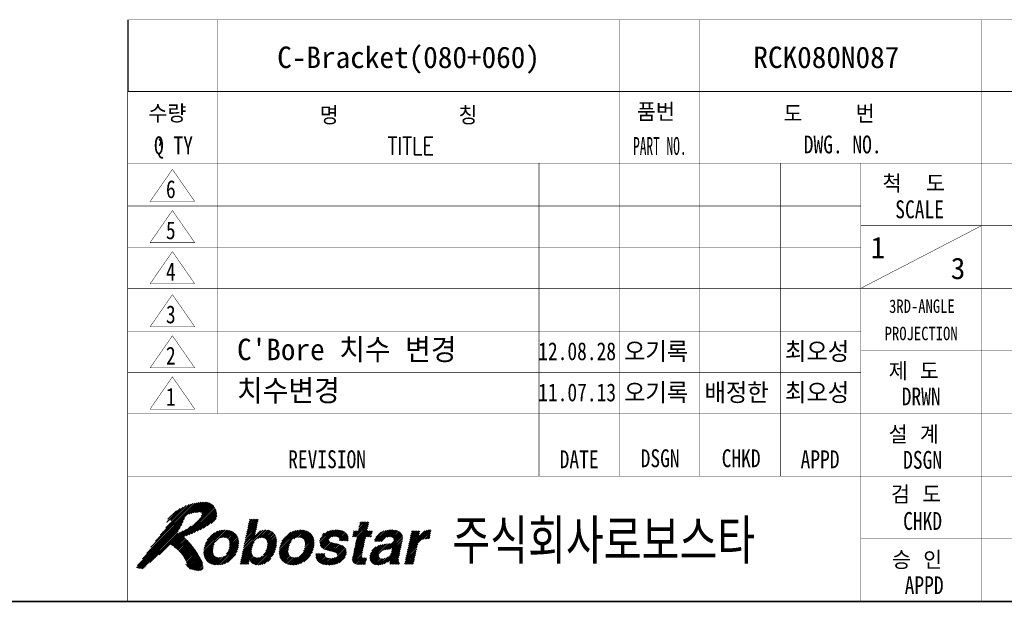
# Model space of a CAD drawing. Extents: x 2118 to 3271, y 824 to 1634.
# Tile 3 of 6: x 2694 to 3025, y 840 to 1036. Entities that reach past the tile are written whole.
import ezdxf
from ezdxf.enums import TextEntityAlignment as Align

# ---------------------------------------------------------------- set-up
doc = ezdxf.new("R2010")
doc.units = 0
doc.header["$LTSCALE"] = 7
doc.header["$MEASUREMENT"] = 0
doc.linetypes.add('CENTER', pattern=[2, 1.25, -0.25, 0.25, -0.25])
doc.layers.get('0').update_dxf_attribs({"linetype": 'CONTINUOUS'})
for name, color, linetype in [('1', 3, 'CENTER'), ('3', 4, 'CONTINUOUS'), ('TEXT', 4, 'CONTINUOUS')]:
    doc.layers.add(name, color=color, linetype=linetype)
doc.styles.add('GHS', font='romans.shx', dxfattribs={"bigfont": 'ghs.shx'})
doc.styles.add('HS', font='txt.shx', dxfattribs={"width": 0.8, "bigfont": 'hs.shx'})
doc.styles.add('ROMANS', font='ROMANS.shx', dxfattribs={"width": 0.8})

# ---------------------------------------------------------------- blocks, each defined once
blk = doc.blocks.new('*X1')
at = {"color": 0}
for p, q in [((13.33, 7.76), (14.58, 9.01)), ((13.38, 7.99), (14.6, 9.21)), ((13.42, 8.21), (14.42, 9.21)), ((13.47, 8.44), (14.24, 9.21)), ((13.52, 8.66), (14.07, 9.21)), ((13.57, 8.88), (13.89, 9.21)), ((13.62, 9.11), (13.71, 9.21)), ((25.14, 7.2), (26.85, 8.91)), ((25.31, 7.2), (26.97, 8.85)), ((25.82, 8.05), (26.67, 8.91)), ((25.86, 8.28), (26.5, 8.91)), ((25.91, 8.5), (26.32, 8.91)), ((25.96, 8.73), (26.14, 8.91)), ((8.49, 5.4), (11.07, 7.98)), ((8.51, 5.59), (10.91, 7.99)), ((8.53, 5.79), (10.72, 7.98)), ((8.55, 5.98), (10.52, 7.96)), ((8.62, 6.23), (10.31, 7.92)), ((8.7, 6.49), (10.04, 7.84)), ((10.39, 7.12), (11.23, 7.96)), ((10.6, 7.15), (11.38, 7.94)), ((10.78, 7.16), (11.51, 7.89)), ((10.93, 7.13), (11.64, 7.84)), ((11.06, 7.09), (11.77, 7.79)), ((11.17, 7.02), (11.87, 7.71)), ((12.85, 5.52), (15.32, 7.98)), ((12.9, 5.74), (15.11, 7.96)), ((12.95, 5.97), (14.85, 7.87)), ((13.09, 6.64), (14.34, 7.89)), ((13.14, 6.86), (14.39, 8.11)), ((13.19, 7.09), (14.44, 8.34)), ((13.23, 7.31), (14.48, 8.56)), ((13.28, 7.54), (14.53, 8.79)), ((14.54, 7.03), (15.5, 7.99)), ((14.81, 7.12), (15.66, 7.97)), ((15.01, 7.14), (15.81, 7.95)), ((15.16, 7.12), (15.94, 7.9)), ((15.29, 7.08), (16.06, 7.84)), ((15.4, 7.01), (16.18, 7.79)), ((16.95, 5.55), (19.39, 7.99)), ((16.97, 5.74), (19.21, 7.98)), ((16.98, 5.94), (19.01, 7.96)), ((17.04, 6.17), (18.81, 7.94)), ((17.13, 6.43), (18.55, 7.86)), ((17.25, 6.73), (18.26, 7.74)), ((18.58, 7), (19.55, 7.97)), ((18.88, 7.13), (19.71, 7.95)), ((19.09, 7.16), (19.86, 7.92)), ((19.26, 7.15), (19.98, 7.88)), ((19.41, 7.13), (20.11, 7.83)), ((19.53, 7.07), (20.24, 7.77)), ((21.47, 6.72), (22.69, 7.93)), ((21.49, 6.55), (22.9, 7.96)), ((21.51, 6.39), (23.09, 7.98)), ((21.52, 6.23), (23.28, 7.99)), ((21.54, 6.96), (22.42, 7.84)), ((21.59, 6.13), (23.45, 7.99)), ((22.87, 7.23), (23.62, 7.98)), ((23.07, 7.25), (23.77, 7.95)), ((23.24, 7.24), (23.92, 7.92)), ((23.4, 7.22), (24.05, 7.88)), ((23.53, 7.18), (24.17, 7.82)), ((23.63, 7.1), (24.29, 7.77)), ((25.17, 7.41), (25.66, 7.9)), ((25.22, 7.63), (25.49, 7.9)), ((25.27, 7.86), (25.31, 7.9)), ((25.39, 6.03), (27.25, 7.9)), ((25.44, 6.26), (27.08, 7.9)), ((25.48, 6.48), (26.9, 7.9)), ((25.49, 7.2), (26.92, 8.63)), ((25.53, 6.71), (26.78, 7.95)), ((25.58, 6.93), (26.83, 8.18)), ((25.63, 7.15), (26.88, 8.4)), ((26.73, 7.2), (27.37, 7.83)), ((27.61, 6.84), (28.66, 7.89)), ((27.64, 6.69), (28.89, 7.94)), ((27.74, 7.15), (28.37, 7.77)), ((27.81, 6.69), (29.1, 7.98)), ((27.99, 6.69), (29.29, 7.99)), ((28.17, 6.69), (29.47, 8)), ((28.34, 6.69), (29.64, 7.99)), ((29.02, 7.19), (29.81, 7.98)), ((29.22, 7.21), (29.95, 7.95)), ((29.38, 7.2), (30.1, 7.92)), ((29.53, 7.17), (30.23, 7.87)), ((29.65, 7.12), (30.35, 7.82)), ((29.73, 7.02), (30.46, 7.75)), ((31.21, 5.32), (33.89, 7.99)), ((31.26, 5.54), (33.71, 7.99)), ((31.31, 5.76), (33.51, 7.97)), ((31.36, 5.99), (33.25, 7.89)), ((31.5, 6.66), (32.69, 7.86)), ((31.55, 6.89), (32.56, 7.9)), ((31.59, 7.11), (32.38, 7.9)), ((31.64, 7.34), (32.2, 7.9)), ((31.69, 7.56), (32.03, 7.9)), ((31.74, 7.79), (31.85, 7.9)), ((32.98, 6.91), (33.92, 7.85)), ((8.88, 6.84), (9.71, 7.68)), ((11.05, 5.31), (12.42, 6.68)), ((11.26, 6.93), (11.96, 7.64)), ((11.26, 5.69), (12.4, 6.83)), ((11.33, 6.82), (12.06, 7.56)), ((11.34, 5.95), (12.37, 6.98)), ((11.37, 6.69), (12.14, 7.46)), ((11.38, 6.17), (12.34, 7.12)), ((11.4, 6.54), (12.21, 7.35)), ((11.4, 6.36), (12.28, 7.24)), ((12.8, 5.29), (14.14, 6.63)), ((13, 6.19), (14.24, 7.44)), ((13.04, 6.42), (14.29, 7.66)), ((15.19, 5.21), (16.67, 6.68)), ((15.46, 5.65), (16.65, 6.84)), ((15.49, 6.91), (16.27, 7.7)), ((15.55, 6.81), (16.36, 7.61)), ((15.55, 5.92), (16.63, 7)), ((15.59, 6.67), (16.44, 7.52)), ((15.6, 6.14), (16.61, 7.15)), ((15.62, 6.51), (16.5, 7.4)), ((15.62, 6.34), (16.55, 7.27)), ((16.94, 5.37), (18.28, 6.71)), ((18.31, 4.08), (20.87, 6.64)), ((19.64, 7), (20.33, 7.7)), ((19.67, 5.62), (20.84, 6.79)), ((19.72, 6.91), (20.43, 7.62)), ((19.77, 5.89), (20.82, 6.94)), ((19.79, 6.79), (20.53, 7.54)), ((19.82, 6.65), (20.6, 7.43)), ((19.82, 6.12), (20.79, 7.09)), ((19.84, 6.32), (20.73, 7.21)), ((19.85, 6.5), (20.67, 7.32)), ((21.69, 6.04), (22.49, 6.84)), ((21.78, 5.96), (22.55, 6.73)), ((21.79, 7.38), (22.01, 7.61)), ((21.87, 5.87), (22.64, 6.65)), ((23.68, 6.98), (24.38, 7.68)), ((23.7, 6.82), (24.48, 7.6)), ((23.82, 6.76), (24.55, 7.49)), ((23.99, 6.76), (24.6, 7.37)), ((24.17, 6.76), (24.65, 7.24)), ((24.35, 6.76), (24.66, 7.07)), ((24.52, 6.76), (24.66, 6.9)), ((25.29, 5.58), (26.54, 6.83)), ((25.34, 5.81), (26.59, 7.06)), ((26.9, 7.2), (27.32, 7.61)), ((27.08, 7.2), (27.27, 7.38)), ((28.84, 5.77), (30.64, 7.57)), ((29.05, 5.8), (30.7, 7.45)), ((29.27, 5.85), (30.75, 7.33)), ((29.5, 5.55), (30.72, 6.77)), ((29.55, 5.77), (30.75, 6.98)), ((29.56, 5.96), (30.76, 7.16)), ((29.76, 6.87), (30.56, 7.67)), ((31.4, 6.21), (32.6, 7.41)), ((31.45, 6.44), (32.65, 7.63)), ((33.22, 6.97), (33.87, 7.62)), ((33.42, 6.99), (33.83, 7.4)), ((33.6, 7), (33.78, 7.18)), ((8.52, 5.25), (9.68, 6.41)), ((8.55, 5.1), (9.59, 6.15)), ((8.58, 4.96), (9.54, 5.92)), ((8.64, 4.84), (9.52, 5.72)), ((8.7, 4.73), (9.52, 5.54)), ((9.99, 4.07), (12.42, 6.5)), ((10.17, 4.08), (12.4, 6.3)), ((10.37, 4.1), (12.38, 6.1)), ((10.58, 4.12), (12.32, 5.87)), ((10.84, 4.21), (12.23, 5.6)), ((12.61, 4.39), (13.85, 5.63)), ((12.66, 4.62), (13.87, 5.83)), ((12.71, 4.84), (13.91, 6.05)), ((12.76, 5.07), (13.99, 6.3)), ((14.27, 4.1), (16.65, 6.49)), ((14.41, 4.07), (16.63, 6.29)), ((14.58, 4.06), (16.6, 6.09)), ((14.78, 4.09), (16.54, 5.84)), ((14.99, 4.12), (16.46, 5.59)), ((16.97, 5.22), (18.1, 6.34)), ((17, 5.07), (18.02, 6.09)), ((17.03, 4.92), (17.98, 5.87)), ((17.09, 4.81), (17.96, 5.68)), ((18.47, 4.06), (20.85, 6.45)), ((18.66, 4.08), (20.84, 6.25)), ((18.86, 4.1), (20.82, 6.06)), ((19.08, 4.15), (20.74, 5.8)), ((19.34, 4.23), (20.65, 5.54)), ((22, 5.82), (22.78, 6.6)), ((22.13, 5.78), (22.91, 6.56)), ((22.26, 5.73), (23.05, 6.52)), ((22.39, 5.69), (23.19, 6.49)), ((22.53, 5.65), (23.34, 6.46)), ((22.54, 4.06), (24.39, 5.92)), ((22.68, 5.62), (23.48, 6.42)), ((22.72, 4.07), (24.43, 5.78)), ((22.82, 5.59), (23.62, 6.38)), ((22.91, 4.08), (24.45, 5.62)), ((22.97, 5.55), (23.75, 6.34)), ((23.1, 5.51), (23.88, 6.29)), ((23.23, 5.47), (24.01, 6.24)), ((23.35, 5.41), (24.12, 6.17)), ((23.41, 5.29), (24.21, 6.09)), ((23.44, 5.15), (24.3, 6.01)), ((25.12, 4.7), (26.35, 5.93)), ((25.13, 4.54), (26.3, 5.71)), ((25.15, 4.91), (26.4, 6.16)), ((25.2, 5.13), (26.45, 6.38)), ((25.24, 5.36), (26.49, 6.61)), ((27.07, 4.89), (28.55, 6.36)), ((27.09, 4.72), (28.75, 6.39)), ((27.09, 5.08), (28.33, 6.32)), ((27.12, 4.58), (28.96, 6.42)), ((27.15, 5.32), (28.09, 6.26)), ((27.18, 4.46), (29.17, 6.45)), ((27.3, 5.64), (27.76, 6.1)), ((28.42, 4.11), (30.63, 6.32)), ((28.61, 5.72), (29.37, 6.48)), ((28.67, 4.19), (30.58, 6.1)), ((29.04, 4.39), (30.53, 5.87)), ((29.31, 4.48), (30.48, 5.65)), ((29.38, 5.25), (30.67, 6.54)), ((31.02, 4.42), (32.27, 5.67)), ((31.07, 4.64), (32.32, 5.89)), ((31.12, 4.87), (32.37, 6.12)), ((31.16, 5.09), (32.45, 6.38)), ((8.77, 4.61), (9.54, 5.39)), ((8.84, 4.51), (9.58, 5.25)), ((8.94, 4.44), (9.65, 5.14)), ((9.04, 4.36), (9.73, 5.05)), ((9.14, 4.28), (9.84, 4.98)), ((9.26, 4.23), (9.97, 4.93)), ((9.39, 4.18), (10.12, 4.91)), ((9.52, 4.13), (10.29, 4.9)), ((9.67, 4.1), (10.5, 4.93)), ((9.83, 4.09), (10.82, 5.07)), ((11.15, 4.34), (12.09, 5.28)), ((12.57, 4.17), (13.86, 5.46)), ((12.73, 4.16), (13.89, 5.32)), ((12.91, 4.16), (13.94, 5.19)), ((13.09, 4.16), (14.01, 5.09)), ((13.26, 4.16), (13.6, 4.49)), ((13.67, 4.57), (14.1, 5)), ((13.73, 4.45), (14.21, 4.93)), ((13.81, 4.36), (14.35, 4.9)), ((13.9, 4.27), (14.51, 4.87)), ((14.01, 4.2), (14.71, 4.9)), ((14.13, 4.15), (15.04, 5.05)), ((15.25, 4.2), (16.31, 5.27)), ((15.69, 4.46), (16.01, 4.79)), ((17.16, 4.7), (17.96, 5.5)), ((17.23, 4.59), (17.99, 5.36)), ((17.31, 4.5), (18.04, 5.23)), ((17.41, 4.42), (18.11, 5.12)), ((17.51, 4.34), (18.2, 5.03)), ((17.61, 4.26), (18.31, 4.96)), ((17.74, 4.22), (18.45, 4.93)), ((17.87, 4.17), (18.6, 4.9)), ((17.99, 4.12), (18.79, 4.91)), ((18.15, 4.1), (18.99, 4.94)), ((19.7, 4.41), (20.46, 5.17)), ((21.04, 5.04), (21.35, 5.36)), ((21.04, 5.22), (21.18, 5.36)), ((21.05, 4.87), (21.53, 5.36)), ((21.1, 4.75), (21.71, 5.36)), ((21.15, 4.62), (21.88, 5.36)), ((21.22, 4.52), (22.05, 5.35)), ((21.31, 4.43), (22.05, 5.17)), ((21.4, 4.35), (22.09, 5.04)), ((21.52, 4.29), (22.18, 4.94)), ((21.64, 4.23), (22.29, 4.88)), ((21.76, 4.17), (22.43, 4.84)), ((21.91, 4.14), (22.58, 4.82)), ((22.05, 4.11), (22.75, 4.81)), ((22.2, 4.09), (22.94, 4.82)), ((22.37, 4.07), (23.19, 4.9)), ((23.13, 4.13), (24.47, 5.46)), ((23.37, 4.19), (24.45, 5.27)), ((23.65, 4.3), (24.34, 4.98)), ((25.18, 4.41), (26.25, 5.49)), ((25.25, 4.31), (26.21, 5.26)), ((25.35, 4.23), (26.17, 5.04)), ((25.49, 4.19), (26.22, 4.92)), ((25.62, 4.14), (26.35, 4.87)), ((25.79, 4.13), (26.52, 4.86)), ((25.95, 4.12), (26.7, 4.87)), ((26.13, 4.12), (26.7, 4.69)), ((26.31, 4.12), (26.65, 4.47)), ((27.25, 4.36), (28.09, 5.2)), ((27.34, 4.27), (28.09, 5.02)), ((27.44, 4.2), (28.15, 4.9)), ((27.57, 4.14), (28.24, 4.82)), ((27.7, 4.1), (28.37, 4.77)), ((27.85, 4.08), (28.55, 4.77)), ((28.02, 4.06), (28.77, 4.82)), ((28.21, 4.08), (29.08, 4.95)), ((29.31, 4.3), (30.43, 5.42)), ((29.35, 4.16), (30.39, 5.2)), ((29.53, 4.16), (30.34, 4.97)), ((29.7, 4.16), (30.3, 4.76)), ((29.88, 4.16), (30.28, 4.56)), ((30.06, 4.16), (30.31, 4.41)), ((30.97, 4.19), (32.22, 5.44)), ((31.12, 4.16), (32.18, 5.22)), ((31.29, 4.16), (32.13, 4.99)), ((31.47, 4.16), (32.08, 4.77)), ((31.65, 4.16), (32.03, 4.54)), ((13.44, 4.16), (13.55, 4.27)), ((26.49, 4.13), (26.6, 4.24)), ((30.23, 4.16), (30.39, 4.32)), ((31.82, 4.16), (31.98, 4.32))]:
    blk.add_line(p, q, dxfattribs=at)
blk = doc.blocks.new('*X2')
at = {"color": 0}
for p, q in [((2.13, 5.4), (7.75, 11.03)), ((6.55, 9.65), (7.97, 11.06)), ((6.85, 9.77), (8.18, 11.1)), ((7.1, 9.84), (8.37, 11.11)), ((7.32, 9.89), (8.55, 11.11)), ((7.53, 9.92), (8.72, 11.11)), ((7.73, 9.94), (8.87, 11.08)), ((7.92, 9.96), (9.01, 11.05)), ((2.6, 6.05), (7.53, 10.98)), ((3.09, 6.72), (7.3, 10.93)), ((3.62, 7.42), (7.08, 10.88)), ((4.25, 8.23), (6.86, 10.84)), ((4.36, 8.87), (5.87, 10.38)), ((4.5, 9.19), (5.44, 10.12)), ((4.79, 9.12), (6.22, 10.55)), ((4.83, 8.99), (6.55, 10.71)), ((5.05, 6.2), (9.58, 10.73)), ((5.15, 6.12), (9.65, 10.62)), ((6.53, 7.33), (9.72, 10.52)), ((6.82, 7.44), (9.78, 10.4)), ((7.12, 7.56), (9.84, 10.28)), ((7.43, 7.69), (9.88, 10.15)), ((7.76, 7.85), (9.92, 10.01)), ((8.11, 9.97), (9.15, 11.01)), ((8.22, 9.54), (9.49, 10.81)), ((8.25, 9.93), (9.26, 10.94)), ((8.29, 9.8), (9.37, 10.88)), ((1.02, 3.77), (6.2, 8.94)), ((1.09, 4.01), (6.36, 9.27)), ((1.64, 4.74), (6.53, 9.63)), ((8.1, 8.01), (9.95, 9.86)), ((8.47, 8.2), (9.95, 9.69)), ((8.87, 8.43), (9.95, 9.51)), ((9.32, 8.7), (9.89, 9.27)), ((1.16, 3.72), (6.04, 8.6)), ((1.3, 3.69), (5.87, 8.26)), ((1.45, 3.66), (5.66, 7.87)), ((2.49, 4.35), (5.89, 7.74)), ((4.73, 6.41), (6.2, 7.88)), ((4.84, 6.34), (6.57, 8.07)), ((4.94, 6.27), (7.07, 8.4)), ((1.62, 3.65), (5.61, 7.64)), ((5.25, 6.04), (6.34, 7.14)), ((5.34, 5.96), (6.44, 7.06)), ((5.44, 5.88), (6.53, 6.97)), ((5.54, 5.8), (6.62, 6.89)), ((5.62, 5.71), (6.71, 6.8)), ((5.71, 5.62), (6.79, 6.71)), ((5.8, 5.54), (6.88, 6.62)), ((3.53, 5.21), (4.72, 6.4)), ((5.89, 5.45), (6.96, 6.52)), ((5.97, 5.35), (7.05, 6.43)), ((6.04, 5.25), (7.13, 6.33)), ((6.12, 5.15), (7.2, 6.23)), ((6.2, 5.05), (7.28, 6.13)), ((6.27, 4.94), (7.36, 6.03)), ((6.33, 4.83), (7.44, 5.93)), ((6.4, 4.72), (7.51, 5.83)), ((6.46, 4.61), (7.58, 5.72)), ((6.51, 4.48), (7.65, 5.62)), ((6.56, 4.36), (7.72, 5.51)), ((6.57, 4.01), (7.86, 5.29)), ((6.61, 4.23), (7.79, 5.4)), ((6.65, 3.92), (7.92, 5.18)), ((6.74, 3.83), (7.99, 5.07)), ((6.83, 3.74), (8.05, 4.96)), ((6.92, 3.65), (8.12, 4.85)), ((7.05, 3.6), (8.18, 4.73)), ((7.2, 3.58), (8.24, 4.62)), ((7.34, 3.54), (8.3, 4.5)), ((6.49, 4.11), (6.54, 4.15)), ((7.48, 3.51), (8.35, 4.37)), ((7.62, 3.47), (8.37, 4.22)), ((7.77, 3.44), (8.4, 4.07)), ((7.93, 3.42), (8.43, 3.92)), ((8.13, 3.44), (8.44, 3.75))]:
    blk.add_line(p, q, dxfattribs=at)
blk = doc.blocks.new('LOGO-ROBOSTAR')
at = {"color": 230, "const_width": 0.00973}
for points in [[(9.53, 10.79), (9.13, 11.02), (8.68, 11.12), (8.21, 11.1), (7.73, 11.02), (7.27, 10.92), (6.83, 10.83), (6.33, 10.61), (5.82, 10.35), (5.33, 10.06), (4.89, 9.7), (4.53, 9.27), (4.31, 8.74), (4.38, 8.82), (4.46, 8.88), (4.54, 8.94), (4.62, 9), (4.7, 9.06), (4.78, 9.12), (4.81, 9.1), (4.83, 9.07), (4.83, 9.04), (4.83, 9), (4.83, 8.96), (4.83, 8.93), (4.15, 8.1), (3.49, 7.26), (2.85, 6.39), (2.22, 5.52), (1.58, 4.66), (0.93, 3.8), (1.07, 3.75), (1.2, 3.71), (1.35, 3.68), (1.49, 3.66), (1.64, 3.65), (1.79, 3.66), (2.27, 4.16), (2.78, 4.6), (3.3, 5.02), (3.81, 5.44), (4.29, 5.9), (4.73, 6.42), (5.14, 6.14), (5.53, 5.81), (5.89, 5.45), (6.2, 5.05), (6.46, 4.62), (6.63, 4.18), (6.61, 4.14), (6.58, 4.14), (6.55, 4.15), (6.52, 4.16), (6.48, 4.18), (6.44, 4.18), (6.51, 4.08), (6.59, 3.98), (6.68, 3.89), (6.78, 3.79), (6.87, 3.7), (6.97, 3.61), (7.21, 3.58), (7.45, 3.52), (7.69, 3.45), (7.93, 3.42), (8.16, 3.45), (8.39, 3.56), (8.43, 3.71), (8.44, 3.85), (8.42, 3.99), (8.39, 4.13), (8.36, 4.28), (8.34, 4.42), (8.07, 4.93), (7.77, 5.43), (7.44, 5.93), (7.08, 6.4), (6.68, 6.83), (6.25, 7.22), (6.85, 7.45), (7.44, 7.7), (8.01, 7.97), (8.58, 8.26), (9.13, 8.58), (9.67, 8.93), (9.87, 9.21), (9.96, 9.53), (9.95, 9.87), (9.87, 10.21), (9.72, 10.52)], [(8.2, 9.45), (7.81, 9.02), (7.39, 8.64), (6.95, 8.3), (6.48, 8.02), (6, 7.79), (5.5, 7.6), (5.7, 7.93), (5.88, 8.27), (6.04, 8.61), (6.21, 8.96), (6.37, 9.3), (6.54, 9.64), (6.8, 9.75), (7.06, 9.83), (7.34, 9.89), (7.62, 9.93), (7.91, 9.96), (8.2, 9.97), (8.28, 9.91), (8.3, 9.83), (8.28, 9.74), (8.25, 9.64), (8.22, 9.55)]]:
    blk.add_lwpolyline(points, close=True, dxfattribs=at)
at = {"color": 5, "const_width": 0.00973}
for points in [[(14.24, 7.41), (14.25, 7.41), (14.37, 7.54), (14.52, 7.67), (14.7, 7.79), (14.91, 7.9), (15.16, 7.97), (15.46, 8), (15.85, 7.94), (16.18, 7.78), (16.44, 7.52), (16.61, 7.15), (16.67, 6.66), (16.6, 6.07), (16.46, 5.57), (16.23, 5.09), (15.94, 4.68), (15.56, 4.36), (15.12, 4.14), (14.6, 4.06), (14.4, 4.08), (14.2, 4.12), (14.02, 4.19), (13.87, 4.3), (13.73, 4.44), (13.64, 4.63), (13.63, 4.63), (13.53, 4.16), (12.56, 4.16), (13.64, 9.21), (14.62, 9.21)], [(26.77, 7.9), (27.38, 7.9), (27.23, 7.2), (26.62, 7.2), (26.19, 5.17), (26.17, 5.07), (26.17, 4.99), (26.19, 4.93), (26.25, 4.89), (26.36, 4.87), (26.53, 4.86), (26.56, 4.86), (26.6, 4.87), (26.63, 4.87), (26.67, 4.87), (26.7, 4.87), (26.74, 4.88), (26.58, 4.13), (26.5, 4.13), (26.42, 4.13), (26.34, 4.12), (26.27, 4.12), (26.19, 4.12), (26.11, 4.12), (25.99, 4.12), (25.62, 4.14), (25.37, 4.22), (25.21, 4.34), (25.13, 4.5), (25.12, 4.7), (25.15, 4.93), (25.64, 7.2), (25.13, 7.2), (25.28, 7.9), (25.78, 7.9), (26, 8.91), (26.98, 8.91)], [(10.04, 4.06), (9.56, 4.11), (9.15, 4.27), (8.81, 4.54), (8.59, 4.92), (8.49, 5.42), (8.55, 6.03), (8.75, 6.64), (9.06, 7.14), (9.45, 7.52), (9.89, 7.79), (10.38, 7.94), (10.88, 8), (11.36, 7.94), (11.78, 7.79), (12.11, 7.52), (12.34, 7.14), (12.43, 6.64), (12.37, 6.03), (12.17, 5.42), (11.86, 4.92), (11.48, 4.54), (11.03, 4.27), (10.54, 4.11)], [(18.49, 4.06), (18.01, 4.11), (17.59, 4.27), (17.25, 4.54), (17.03, 4.92), (16.93, 5.42), (16.99, 6.03), (17.2, 6.64), (17.5, 7.14), (17.89, 7.52), (18.34, 7.79), (18.82, 7.94), (19.32, 8), (19.8, 7.94), (20.22, 7.79), (20.55, 7.52), (20.78, 7.14), (20.87, 6.64), (20.81, 6.03), (20.61, 5.42), (20.31, 4.92), (19.92, 4.54), (19.47, 4.27), (18.99, 4.11)], [(23.7, 6.76), (23.7, 6.88), (23.68, 6.99), (23.63, 7.1), (23.53, 7.18), (23.37, 7.23), (23.15, 7.25), (22.91, 7.24), (22.74, 7.19), (22.62, 7.13), (22.54, 7.05), (22.49, 6.97), (22.46, 6.89), (22.59, 6.66), (23, 6.53), (23.53, 6.41), (24.06, 6.23), (24.42, 5.9), (24.48, 5.35), (24.3, 4.87), (24.01, 4.53), (23.65, 4.3), (23.27, 4.15), (22.89, 4.08), (22.57, 4.06), (22.15, 4.09), (21.75, 4.18), (21.42, 4.33), (21.17, 4.58), (21.03, 4.91), (21.04, 5.36), (22.05, 5.36), (22.04, 5.2), (22.07, 5.07), (22.15, 4.96), (22.28, 4.88), (22.48, 4.83), (22.75, 4.81), (22.98, 4.83), (23.15, 4.88), (23.29, 4.95), (23.38, 5.03), (23.43, 5.12), (23.46, 5.19), (23.34, 5.43), (22.94, 5.56), (22.4, 5.68), (21.88, 5.86), (21.53, 6.19), (21.47, 6.75), (21.56, 7.03), (21.73, 7.31), (21.97, 7.58), (22.3, 7.79), (22.72, 7.94), (23.25, 8), (23.62, 7.98), (23.97, 7.91), (24.29, 7.77), (24.53, 7.55), (24.66, 7.22), (24.66, 6.76)], [(30.32, 4.89), (30.29, 4.7), (30.28, 4.55), (30.29, 4.45), (30.32, 4.38), (30.36, 4.34), (30.42, 4.31), (30.38, 4.16), (29.32, 4.16), (29.32, 4.24), (29.31, 4.31), (29.31, 4.37), (29.31, 4.43), (29.32, 4.51), (29.33, 4.6), (29.18, 4.48), (29.01, 4.36), (28.81, 4.25), (28.58, 4.15), (28.31, 4.09), (28, 4.06), (27.73, 4.09), (27.48, 4.17), (27.28, 4.32), (27.13, 4.53), (27.07, 4.8), (27.1, 5.15), (27.2, 5.49), (27.37, 5.77), (27.58, 5.99), (27.84, 6.16), (28.13, 6.28), (28.44, 6.35), (29.35, 6.48), (29.43, 6.49), (29.52, 6.52), (29.6, 6.56), (29.67, 6.61), (29.72, 6.68), (29.76, 6.77), (29.77, 6.95), (29.71, 7.07), (29.61, 7.15), (29.48, 7.19), (29.34, 7.21), (29.21, 7.21), (28.99, 7.19), (28.82, 7.12), (28.69, 7.03), (28.6, 6.92), (28.54, 6.8), (28.49, 6.69), (27.54, 6.69), (27.76, 7.18), (28.04, 7.54), (28.36, 7.77), (28.73, 7.91), (29.11, 7.98), (29.49, 8), (29.78, 7.98), (30.1, 7.92), (30.39, 7.8), (30.63, 7.6), (30.76, 7.31), (30.75, 6.91)], [(31.76, 7.9), (32.7, 7.9), (32.57, 7.25), (32.58, 7.25), (32.72, 7.44), (32.88, 7.61), (33.05, 7.77), (33.25, 7.89), (33.49, 7.97), (33.76, 8), (33.8, 8), (33.83, 7.99), (33.86, 7.99), (33.89, 7.99), (33.92, 7.99), (33.95, 7.98), (33.74, 6.99), (33.7, 6.99), (33.65, 6.99), (33.6, 7), (33.55, 7), (33.51, 7), (33.46, 7), (33.12, 6.96), (32.86, 6.86), (32.66, 6.71), (32.52, 6.52), (32.42, 6.32), (32.36, 6.11), (31.95, 4.16), (30.97, 4.16)], [(10.7, 7.17), (10.36, 7.12), (10.09, 6.98), (9.89, 6.78), (9.73, 6.54), (9.63, 6.28), (9.56, 6.03), (9.52, 5.78), (9.52, 5.52), (9.57, 5.28), (9.69, 5.08), (9.9, 4.94), (10.22, 4.89), (10.56, 4.94), (10.83, 5.08), (11.04, 5.28), (11.19, 5.52), (11.29, 5.78), (11.36, 6.03), (11.4, 6.28), (11.4, 6.54), (11.35, 6.78), (11.23, 6.98), (11.02, 7.12)], [(14.98, 7.15), (14.68, 7.1), (14.43, 6.97), (14.23, 6.77), (14.08, 6.52), (13.96, 6.24), (13.88, 5.95), (13.85, 5.67), (13.86, 5.42), (13.93, 5.2), (14.06, 5.03), (14.25, 4.91), (14.53, 4.87), (14.82, 4.92), (15.06, 5.07), (15.25, 5.27), (15.4, 5.51), (15.51, 5.76), (15.58, 6), (15.62, 6.29), (15.62, 6.56), (15.56, 6.8), (15.44, 6.98), (15.25, 7.1)], [(19.15, 7.17), (18.8, 7.12), (18.54, 6.98), (18.33, 6.78), (18.18, 6.54), (18.07, 6.28), (18, 6.03), (17.97, 5.78), (17.96, 5.52), (18.01, 5.28), (18.13, 5.08), (18.34, 4.94), (18.66, 4.89), (19, 4.94), (19.27, 5.08), (19.48, 5.28), (19.63, 5.52), (19.74, 5.78), (19.8, 6.03), (19.84, 6.28), (19.85, 6.54), (19.8, 6.78), (19.68, 6.98), (19.46, 7.12)], [(29.59, 5.98), (29.53, 5.94), (29.45, 5.91), (29.35, 5.87), (29.23, 5.84), (29.07, 5.81), (28.88, 5.78), (28.7, 5.74), (28.53, 5.69), (28.38, 5.62), (28.25, 5.53), (28.15, 5.39), (28.09, 5.21), (28.08, 5.06), (28.11, 4.94), (28.17, 4.86), (28.26, 4.8), (28.36, 4.77), (28.45, 4.76), (28.68, 4.79), (28.89, 4.85), (29.1, 4.96), (29.27, 5.11), (29.41, 5.29), (29.49, 5.5)]]:
    blk.add_lwpolyline(points, close=True, dxfattribs=at)
at = {"color": 230, "linetype": 'Continuous'}
blk.add_blockref('*X2', (0, 0), dxfattribs=at)
at = {"color": 5, "linetype": 'Continuous'}
blk.add_blockref('*X1', (0, 0), dxfattribs=at)
at = {"style": 'GHS', "width": 0.8}
blk.add_text('주식회사로보스타', height=5, dxfattribs=at).set_placement((36.32, 4.19))
blk = doc.blocks.new('A3-DJ')
for points, const_width in [([(230, 67), (410, 67)], 0.1), ([(230, 67), (230, 10)], 0.1), ([(30, 10), (410, 10)], 0.2)]:
    blk.add_lwpolyline(points, dxfattribs=dict(const_width=const_width))
at = {"layer": '3'}
blk.add_line((230, 75), (230, 67), dxfattribs=at)
at = {"layer": '3', "const_width": 0.05}
for points in [[(230, 75), (410, 75)], [(240, 75), (240, 31)], [(285, 75), (285, 24)], [(294, 75), (294, 24)], [(325.5, 75), (325.5, 10)], [(230, 59), (410, 59)], [(276, 59), (276, 24)], [(303, 59), (303, 24)], [(312, 59), (312, 10)], [(235, 58.3), (232.5, 54.7)], [(237.5, 54.7), (235, 58.3)], [(230, 54.2), (312, 54.2)], [(232.5, 54.7), (237.5, 54.7)], [(235, 53.7), (232.5, 50.1)], [(237.5, 50.1), (235, 53.7)], [(312, 52), (410, 52)], [(325.5, 52), (312, 45)], [(230, 49.6), (312, 49.6)], [(232.5, 50.1), (237.5, 50.1)], [(235, 49.1), (232.5, 45.5)], [(237.5, 45.5), (235, 49.1)], [(232.5, 45.5), (237.5, 45.5)], [(230, 45), (410, 45)], [(235, 44.3), (232.5, 40.7)], [(237.5, 40.7), (235, 44.3)], [(230, 40.2), (312, 40.2)], [(232.5, 40.7), (237.5, 40.7)], [(235, 39.7), (232.5, 36.1)], [(237.5, 36.1), (235, 39.7)], [(312, 38), (352.5, 38)], [(230, 35.6), (312, 35.6)], [(232.5, 36.1), (237.5, 36.1)], [(235, 35.1), (232.5, 31.5)], [(237.5, 31.5), (235, 35.1)], [(230, 31), (410, 31)], [(232.5, 31.5), (237.5, 31.5)], [(230, 24), (352.5, 24)], [(312, 17), (410, 17)]]:
    blk.add_lwpolyline(points, dxfattribs=at)
blk.add_blockref('LOGO-ROBOSTAR', (230, 10))
at = {"style": 'GHS'}
for s, p in [('수량', (232.32, 63.51)), ('명         칭', (251.47, 63.3)), ('품번', (286.96, 63.68)), ('도    번', (303.35, 63.48)), ('척  도', (314.43, 55.68)), ('제 도', (315.12, 34.7)), ('설 계', (315.12, 27.63)), ('검 도', (315.37, 20.92)), ('승 인', (315.49, 13.6))]:
    blk.add_text(s, height=2, dxfattribs=at).set_placement(p)
at = {"layer": '1', "color": 2, "linetype": 'Continuous', "style": 'ROMANS'}
blk.add_text(',', height=2, dxfattribs=at).set_placement((233.63, 62.23), align=Align.MIDDLE)
at = {"layer": '3'}
for s, height, width, p in [('Q TY', 2, 0.8, (235.12, 60.75)), ('PART NO.', 2, 0.55, (289.52, 60.91)), ('DWG. NO.', 2, 0.8, (309.97, 61.08)), ('6', 2, 0.8, (234.82, 56.07)), ('SCALE', 2, 0.8, (318.57, 53.83)), ('5', 2, 0.8, (234.82, 51.47)), ('4', 2, 0.8, (234.82, 46.87)), ('3', 2, 0.8, (234.82, 42.07)), ('3RD-ANGLE', 1.5, 0.8, (318.83, 43)), ('PROJECTION', 1.5, 0.8, (318.75, 39.95)), ('2', 2, 0.8, (234.82, 37.47)), ('DRWN', 2, 0.8, (318.75, 32.91)), ('1', 2, 0.8, (234.82, 32.87)), ('REVISION', 2, 0.8, (252.3, 25.89)), ('DATE', 2, 0.8, (280.49, 25.89)), ('DSGN', 2, 0.8, (289.55, 26)), ('CHKD', 2, 0.8, (298.61, 26)), ('APPD', 2, 0.8, (307.44, 25.89)), ('DSGN', 2, 0.8, (318.91, 25.82)), ('CHKD', 2, 0.8, (318.91, 18.99)), ('APPD', 2, 0.8, (319.08, 11.81))]:
    blk.add_text(s, height=height, dxfattribs=dict(at, width=width)).set_placement(p, align=Align.MIDDLE)
at = {"layer": '3', "style": 'HS', "width": 0.8}
blk.add_text('TITLE', height=2, dxfattribs=at).set_placement((261.67, 60.91), align=Align.MIDDLE)

msp = doc.modelspace()

# ---------------------------------------------------------------- block references
at = {"xscale": 2.999999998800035, "yscale": 2.999999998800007, "zscale": 2.9999999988}
msp.add_blockref('A3-DJ', (2040.68005, 810.7678), dxfattribs=at)

# ---------------------------------------------------------------- texts
at = {"layer": 'TEXT'}
for s, height, p in [('C-Bracket(080+060)', 7.2, (2780.85172, 1019.63168)), ('RCK080N087', 7.2, (2940.6207, 1019.63168)), ('1', 7.2, (2979.96215, 955.8138)), ('3', 7.2, (3006.85495, 948.84483)), ("C'Bore 치수 변경", 7.2, (2767.3767, 921.66168)), ('오기록', 6, (2897.2237, 921.66168)), ('최오성', 6, (2951.2237, 921.66168)), ('치수변경', 7.2, (2767.3767, 907.86168)), ('오기록', 6, (2897.2237, 907.86168)), ('배정한', 6, (2924.2237, 907.86168)), ('최오성', 6, (2951.2237, 907.86168))]:
    msp.add_text(s, height=height, dxfattribs=at).set_placement(p)
at = {"layer": 'TEXT', "width": 0.8}
for s, p in [('12.08.28', (2868.4207, 921.66168)), ('11.07.13', (2868.4207, 907.86168))]:
    msp.add_text(s, height=6, dxfattribs=at).set_placement(p)

doc.saveas('drawing.dxf')
